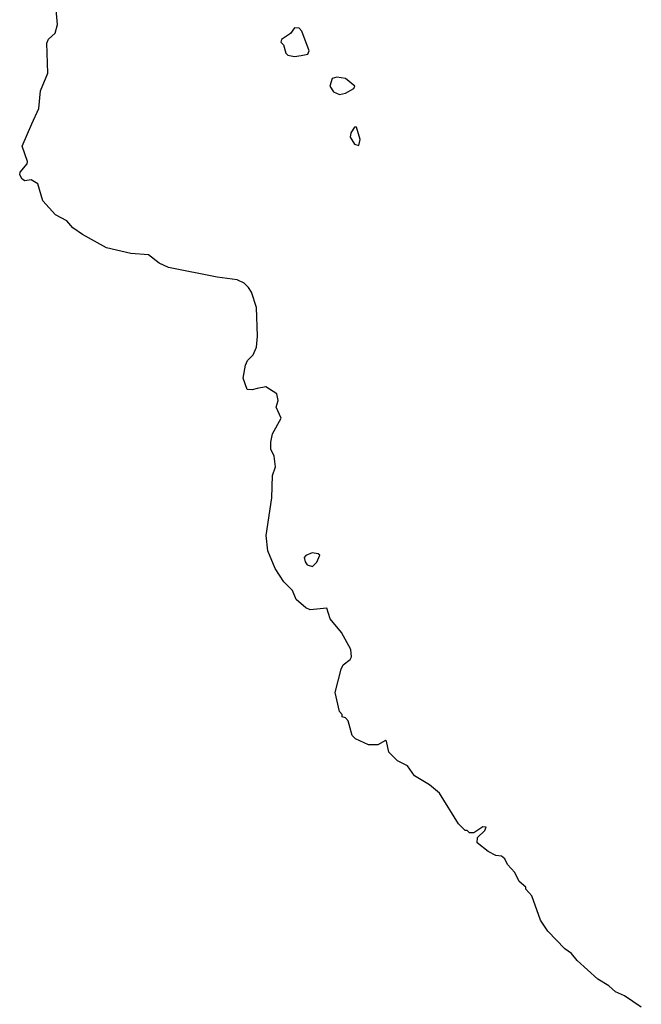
# Model space of a CAD drawing. Extents: x 1862350 to 2057294, y 212041 to 437318.
# Tile 127 of 256: x 1909262 to 1912072, y 336745 to 341196. Entities that reach past the tile are written whole.
import ezdxf

# ---------------------------------------------------------------- set-up
doc = ezdxf.new("R2010")
doc.units = 0

msp = doc.modelspace()

# ---------------------------------------------------------------- linework, layer by layer
at = {"layer": '0CON10XD'}
for points in [[(1912071.7, 336731.7), (1911995, 336783.3), (1911955, 336801.2), (1911925, 336828), (1911875, 336858.8), (1911782.1, 336942.1), (1911756.2, 336975), (1911725.7, 336995.7), (1911650, 337075), (1911616.2, 337125), (1911577.5, 337235), (1911550, 337265), (1911550, 337275), (1911519.3, 337299.3), (1911500.7, 337340.7), (1911466.4, 337376.4), (1911455, 337402.5), (1911440, 337415), (1911415, 337417.5), (1911380, 337435), (1911330, 337475), (1911331.7, 337498.3), (1911365, 337530), (1911370, 337545), (1911355, 337547.5), (1911315, 337520), (1911295, 337520), (1911285, 337530), (1911275, 337530), (1911245, 337560), (1911159.3, 337699.3), (1911115, 337737.5), (1911047, 337777), (1911015, 337822.5), (1910970, 337845), (1910930, 337885), (1910920, 337935), (1910915, 337937.5), (1910881.7, 337918.3), (1910838.3, 337918.3), (1910780, 337945), (1910765, 337960), (1910747, 338027), (1910735, 338040), (1910720, 338045), (1910720, 338055), (1910708.3, 338068.3), (1910687.5, 338155), (1910715, 338260), (1910725, 338280), (1910756.4, 338303.6), (1910762.5, 338315), (1910759.5, 338349.5), (1910716.2, 338425), (1910665, 338487.5), (1910650, 338535), (1910575, 338527.5), (1910555, 338537.5), (1910512.5, 338575), (1910496.1, 338616.1), (1910456.7, 338655), (1910416.7, 338715), (1910384, 338795), (1910376, 338865), (1910402, 339035), (1910404.3, 339135.7), (1910418.8, 339175), (1910412.7, 339222.7), (1910396.7, 339255), (1910396.7, 339286.7), (1910405, 339323.8), (1910444.2, 339395), (1910421.2, 339445), (1910431.2, 339475), (1910423.8, 339505), (1910375, 339536.9), (1910335, 339529.2), (1910313, 339523), (1910290, 339525), (1910272.5, 339575), (1910282.5, 339635), (1910292.5, 339655), (1910318.3, 339681.7), (1910332.5, 339715), (1910337.5, 339765), (1910332.5, 339895), (1910310, 339965), (1910296.7, 339985), (1910277.5, 340005), (1910245, 340020), (1910155, 340032), (1909935, 340076), (1909892.5, 340095), (1909845, 340133.3), (1909765, 340139.4), (1909655, 340164.4), (1909546.2, 340225), (1909503.3, 340255), (1909475, 340286.7), (1909425, 340313.3), (1909367.7, 340377.7), (1909343.9, 340453.9), (1909315, 340472.5), (1909285, 340467.5), (1909273.3, 340475), (1909262.5, 340495), (1909265, 340507.5), (1909296.7, 340545), (1909298, 340555), (1909273.8, 340625), (1909317.5, 340725), (1909348.8, 340795), (1909356, 340875), (1909390, 340955), (1909385, 341090), (1909392.5, 341107.5), (1909422.5, 341135), (1909433.3, 341175), (1909423.9, 341273.9)], [(1910505, 341029.2), (1910535, 341033.8), (1910565, 341040), (1910570, 341055), (1910537.5, 341145), (1910525, 341157.5), (1910505, 341160), (1910486.4, 341133.6), (1910445, 341106.7), (1910442.5, 341095), (1910455, 341083.3), (1910464.5, 341045), (1910475, 341035.6), (1910505, 341029.2)], [(1910708.3, 340858.3), (1910735, 340864.2), (1910772.5, 340885), (1910777.5, 340895), (1910735, 340930), (1910695, 340936.7), (1910675, 340930), (1910663.8, 340895), (1910680.5, 340870.5), (1910708.3, 340858.3)], [(1910795, 340627.5), (1910800.8, 340655), (1910785, 340710), (1910775, 340710), (1910758.8, 340685), (1910755.8, 340665), (1910775, 340633.3), (1910795, 340627.5)], [(1910585, 338724.2), (1910605, 338743.8), (1910618.8, 338775), (1910611.7, 338781.7), (1910584.3, 338785.7), (1910555.9, 338774.1), (1910548.8, 338765), (1910552, 338745), (1910561.4, 338731.4), (1910585, 338724.2)]]:
    msp.add_lwpolyline(points, dxfattribs=at)

doc.saveas('drawing.dxf')
